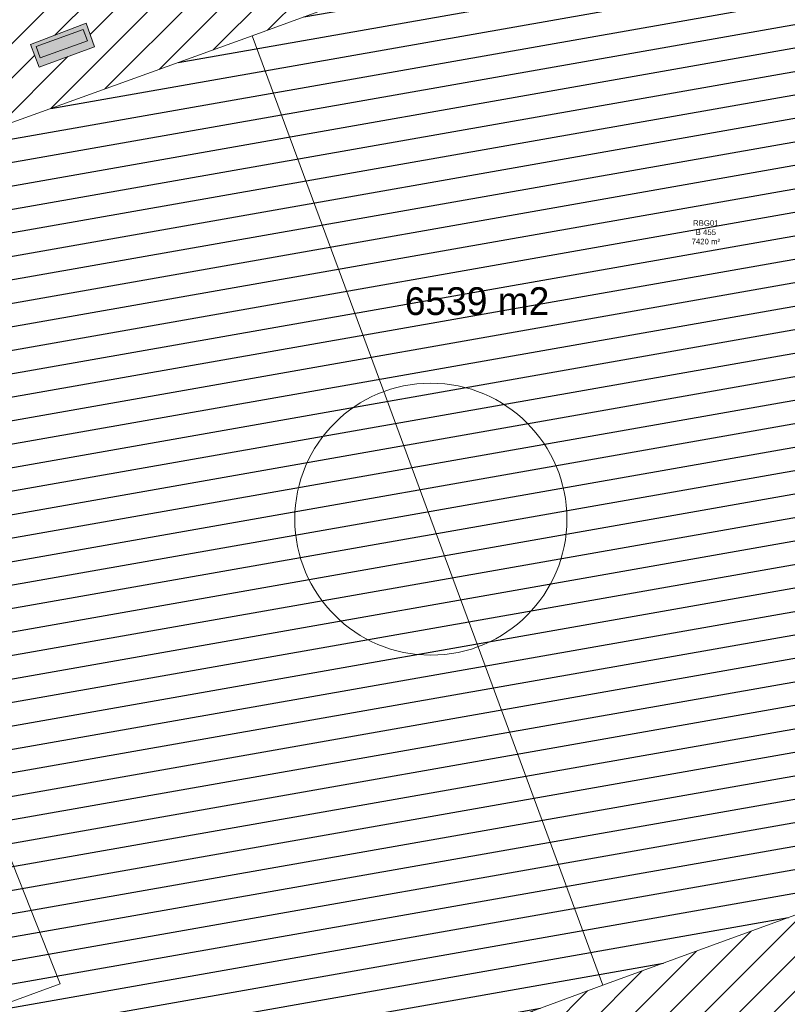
# Model space of a CAD drawing. Header units: metres. Extents: x 102852 to 107197, y 385458 to 392889.
# Tile 36 of 50: x 106718 to 106767, y 392719 to 392783. Entities that reach past the tile are written whole.
import ezdxf

# ---------------------------------------------------------------- set-up
doc = ezdxf.new("R2010")
doc.units = ezdxf.units.M
for name, color, linetype, lineweight in [('0-BEBOUWING', 7, 'Continuous', 30), ('0-GRAS OM SPORTVELDEN', 2, 'Continuous', 30), ('0-GRAS SPORTVELDEN', 3, 'Continuous', 30), ('0-VERHARDING', 5, 'Continuous', 30), ('B-WE-IE-GEBOUW-G', 10, 'Continuous', 0), ('B-WE-KG-GRENS-T18', 10, 'Continuous', 13), ('B-WE-VH-KANTVERHARDING-G', 60, 'Continuous', 13), ('B-WE-VW-MARKERING_LANGS_STREEP_DOORGETROKKEN-G', 7, 'Continuous', 13), ('X-XX-AL-VERWIJZING-S', 7, 'Continuous', 30)]:
    doc.layers.add(name, color=color, linetype=linetype, lineweight=lineweight)
doc.styles.add('ISO 1 1000 T2 5 0', font='font_iso.shx', dxfattribs={"height": 2.5})
doc.styles.add('NLCS-ISO-T25', font='NLCS-ISO.ttf')

# ---------------------------------------------------------------- blocks, each defined once
blk = doc.blocks.new('kadata_3')
at = {"layer": 'B-WE-KG-GRENS-T18', "insert": (106762.171, 392768.743), "char_height": 0.36, "attachment_point": 5, "style": 'NLCS-ISO-T25'}
blk.add_mtext('\\fArial|b0|i0|c00|p39;RBG01\\PB 455\\P7420 m²', dxfattribs=at)

msp = doc.modelspace()

# ---------------------------------------------------------------- hatches: boundary and pattern name
at = {"layer": '0-BEBOUWING', "ltscale": 0.2, "true_color": 0x636466}
msp.add_hatch(color=251, dxfattribs=at).paths.add_polyline_path([(106719.021, 392780.068), (106718.75, 392780.8), (106721.811, 392781.907), (106722.082, 392781.175)])
at = {"layer": '0-GRAS OM SPORTVELDEN', "ltscale": 0.2}
h = msp.add_hatch(dxfattribs=at)
h.set_pattern_fill('ANSI31', color=256, scale=0.1, pattern_type=2)
h.set_pattern_definition([(45, (0, 0), (-1.122532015, 1.122532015), [])])
h.paths.add_polyline_path([(106878.029, 392679.912), (106870.381, 392690.747), (106869.459, 392690.839), (106868.686, 392691.643), (106868.327, 392692.47), (106865.156, 392691.094), (106865.504, 392690.129), (106863.231, 392686.183), (106859.735, 392679.89), (106859.205, 392679.325), (106858.636, 392679.495), (106853.834, 392684.278), (106853.119, 392683.775), (106850.182, 392681.965), (106853.729, 392679.611), (106856.758, 392677.851), (106857.374, 392677.049), (106856.209, 392675.55), (106850.787, 392671.119), (106844.104, 392665.469), (106838.319, 392660.408), (106835.893, 392658.647), (106834.958, 392658.478), (106834.306, 392658.896), (106835.617, 392657.116), (106819.412, 392645.124), (106817.366, 392647.954), (106816.834, 392647.51), (106822.125, 392640.788), (106854.597, 392663.978), (106875.812, 392636.976), (106876.686, 392635.854), (106877.718, 392634.355), (106897.151, 392606.396), (106899.026, 392609.273), (106898.248, 392609.258), (106885.56, 392627.779), (106870.294, 392648.742), (106858.145, 392666.472), (106857.585, 392668.026), (106857.857, 392669.198), (106858.522, 392669.857), (106859.777, 392670.144), (106860.833, 392669.697), (106867.571, 392672.46), (106868.349, 392673.079)])
h.paths.add_polyline_path([(106783.282, 392807.352), (106770.605, 392802.885), (106750.336, 392796.22), (106716.079, 392784.024), (106706.489, 392780.282), (106681.808, 392769.96), (106679.797, 392768.804), (106678.327, 392767.613), (106677.961, 392766.355), (106678.159, 392764.438), (106687.767, 392732.143), (106693.055, 392719.506), (106694.869, 392715.534), (106699.159, 392705.277), (106704.006, 392694.268), (106704.996, 392692.135), (106706.502, 392691.944), (106712.425, 392693.79), (106711.916, 392695.763), (106745.198, 392706.831), (106748.92, 392708.225), (106751.294, 392706.191), (106751.867, 392707.288), (106751.408, 392708.827), (106750.066, 392712.651), (106753.144, 392713.76), (106753.785, 392711.555), (106754.368, 392711.636), (106756.216, 392710.395), (106794.463, 392722.227), (106799.421, 392721.742), (106801.62, 392722.617), (106801.357, 392723.277), (106805.08, 392724.901), (106805.371, 392724.11), (106811.863, 392726.694), (106811.59, 392727.38), (106815.51, 392728.981), (106815.797, 392728.259), (106818.458, 392729.318), (106813.307, 392731.567), (106811.77, 392731.029), (106810.942, 392731.627), (106809.907, 392735.704), (106795.756, 392773.489)])
h.paths.add_polyline_path([(106732.769, 392781.491), (106778.618, 392798.264), (106779.48, 392798.582), (106779.82, 392797.693), (106782.183, 392791.426), (106783.799, 392787.008), (106783.788, 392787.004), (106787.535, 392776.906), (106789.592, 392771.212), (106792.203, 392764.247), (106794.163, 392759), (106797.971, 392748.635), (106801.998, 392737.87), (106802.296, 392737.063), (106801.398, 392736.678), (106794.575, 392734.145), (106755.487, 392719.894), (106716.599, 392705.515), (106709.888, 392703.092), (106709.083, 392702.8), (106708.738, 392703.714), (106706.234, 392710.314), (106704.769, 392714.291), (106700.876, 392724.717), (106698.957, 392730.007), (106696.315, 392736.964), (106694.302, 392742.256), (106690.4, 392752.52), (106688.71, 392756.912), (106686.211, 392763.655), (106685.858, 392764.491), (106686.783, 392764.899)], flags=17)
h.paths.add_polyline_path([(106718.394, 392780.934), (106721.992, 392782.301), (106722.541, 392780.774), (106718.95, 392779.454)], flags=17)
h.paths.add_polyline_path([(106740.646, 392789.121), (106744.291, 392790.447), (106744.828, 392789.007), (106741.183, 392787.681)], flags=17)
h.paths.add_polyline_path([(106780.453, 392720.33), (106809.983, 392731.852), (106810.31, 392731.015), (106780.889, 392719.221)], flags=17)
at = {"layer": '0-GRAS SPORTVELDEN'}
h = msp.add_hatch(dxfattribs=at)
h.set_pattern_fill('HATCH', color=256, scale=0.1, style=0, pattern_type=2)
h.set_pattern_definition([(10, (106775.7352, 392736.391), (-0.260472, 1.477212), [])])
h.paths.add_polyline_path([(106778.618, 392798.264), (106732.769, 392781.491), (106686.783, 392764.899), (106686.211, 392763.655), (106688.71, 392756.912), (106690.4, 392752.52), (106694.302, 392742.256), (106696.315, 392736.964), (106698.957, 392730.007), (106700.876, 392724.717), (106704.769, 392714.291), (106706.234, 392710.314), (106708.738, 392703.714), (106709.888, 392703.092), (106716.599, 392705.515), (106755.487, 392719.894), (106794.575, 392734.145), (106801.398, 392736.678), (106801.998, 392737.87), (106797.971, 392748.635), (106794.163, 392759), (106792.203, 392764.247), (106789.592, 392771.212), (106787.535, 392776.906), (106783.788, 392787.004), (106783.799, 392787.008), (106782.183, 392791.426), (106779.82, 392797.693)])
at = {"layer": '0-VERHARDING', "true_color": 0x939598, "extrusion": (0, 0, -1)}
h = msp.add_hatch(color=252, dxfattribs=at)
h.paths.add_polyline_path([(-106766.926, 392669.728), (-106764.217, 392679.441), (-106756.696, 392704.306), (-106757.087, 392707.359), (-106792.909, 392718.492), (-106796.633, 392717.116), (-106831.517, 392731.259), (-106833.497, 392732.069), (-106835.282, 392732.719), (-106837.247, 392733.506), (-106835.615, 392736.13), (-106825.674, 392749.381), (-106820.52, 392745.664), (-106824.769, 392738.731), (-106821.773, 392736.895), (-106824.328, 392732.469), (-106823.945, 392731.502), (-106818.458, 392729.318), (-106815.789, 392728.256), (-106811.863, 392726.694), (-106805.371, 392724.11), (-106801.62, 392722.617), (-106799.421, 392721.742), (-106794.463, 392722.227), (-106756.216, 392710.395), (-106751.642, 392708.903), (-106751.408, 392708.827), (-106751.867, 392707.288), (-106749.044, 392701.879), (-106743.987, 392700.627), (-106744.929, 392696.917), (-106755.474, 392700.427), (-106760.421, 392684.242), (-106762.427, 392677.685), (-106764.534, 392670.737)])
h.paths.add_polyline_path([(-106751.408, 392708.827), (-106751.642, 392708.903), (-106756.216, 392710.395), (-106754.368, 392711.636), (-106753.785, 392711.555), (-106753.144, 392713.76), (-106750.066, 392712.651)], flags=17)
h.paths.add_polyline_path([(-106718.95, 392779.454), (-106722.541, 392780.774), (-106721.992, 392782.301), (-106718.394, 392780.934)])
h.paths.add_polyline_path([(-106719.021, 392780.068), (-106722.082, 392781.175), (-106721.811, 392781.907), (-106718.75, 392780.8)], flags=17)
h.paths.add_polyline_path([(-106741.183, 392787.681), (-106744.828, 392789.007), (-106744.291, 392790.447), (-106740.646, 392789.121)])
h.paths.add_polyline_path([(-106741.281, 392788.227), (-106744.327, 392789.337), (-106744.067, 392790.06), (-106741.021, 392788.95)], flags=17)
h.paths.add_polyline_path([(-106894.443, 392694.646), (-106897.563, 392696.848), (-106896.675, 392698.127), (-106893.517, 392695.89)])
h.paths.add_polyline_path([(-106894.376, 392695.244), (-106897.042, 392697.094), (-106896.607, 392697.714), (-106893.956, 392695.85)], flags=17)

# ---------------------------------------------------------------- linework, layer by layer
at = {"layer": 'B-WE-IE-GEBOUW-G', "flags": 128}
for points in [[(106721.811, 392781.907), (106718.75, 392780.8)], [(106721.811, 392781.907), (106722.082, 392781.175)], [(106719.021, 392780.068), (106718.75, 392780.8)], [(106722.082, 392781.175), (106719.021, 392780.068)]]:
    msp.add_lwpolyline(points, dxfattribs=at)
at = {"layer": 'B-WE-VH-KANTVERHARDING-G'}
msp.add_3dface([(106718.394, 392780.934), (106718.95, 392779.454), (106722.541, 392780.774), (106721.992, 392782.301)], dxfattribs=at)
at = {"layer": 'B-WE-VW-MARKERING_LANGS_STREEP_DOORGETROKKEN-G', "flags": 128}
for points in [[(106686.783, 392764.899), (106732.769, 392781.491), (106778.618, 392798.264), (106779.48, 392798.582), (106779.82, 392797.693), (106782.183, 392791.426), (106783.794, 392787.021), (106783.788, 392787.004), (106787.535, 392776.906), (106789.592, 392771.212), (106792.203, 392764.247), (106794.163, 392759), (106797.971, 392748.635), (106801.998, 392737.87), (106802.296, 392737.063), (106801.398, 392736.678), (106794.575, 392734.145), (106755.487, 392719.894), (106716.599, 392705.515)], [(106741.221, 392758.599), (106732.769, 392781.491)], [(106747.402, 392741.86), (106744.345, 392750.134), (106741.221, 392758.599)], [(106704.769, 392714.291), (106720.303, 392719.979), (106715.301, 392732.612), (106709.983, 392745.971), (106705.219, 392758.067), (106690.4, 392752.52)], [(106755.487, 392719.894), (106747.402, 392741.86)]]:
    msp.add_lwpolyline(points, dxfattribs=at)
at = {"layer": 'B-WE-VW-MARKERING_LANGS_STREEP_DOORGETROKKEN-G'}
msp.add_circle((106744.345, 392750.134), 8.821, dxfattribs=at)

# ---------------------------------------------------------------- block references
at = {"layer": 'X-XX-AL-VERWIJZING-S', "rotation": 360}
msp.add_blockref('kadata_3', (0, 0), dxfattribs=at)

# ---------------------------------------------------------------- texts
at = {"insert": (106742.656, 392765.18), "char_height": 1.8, "width": 34.45304, "attachment_point": 1, "style": 'ISO 1 1000 T2 5 0'}
msp.add_mtext('6539 m2', dxfattribs=at)

doc.saveas('drawing.dxf')
